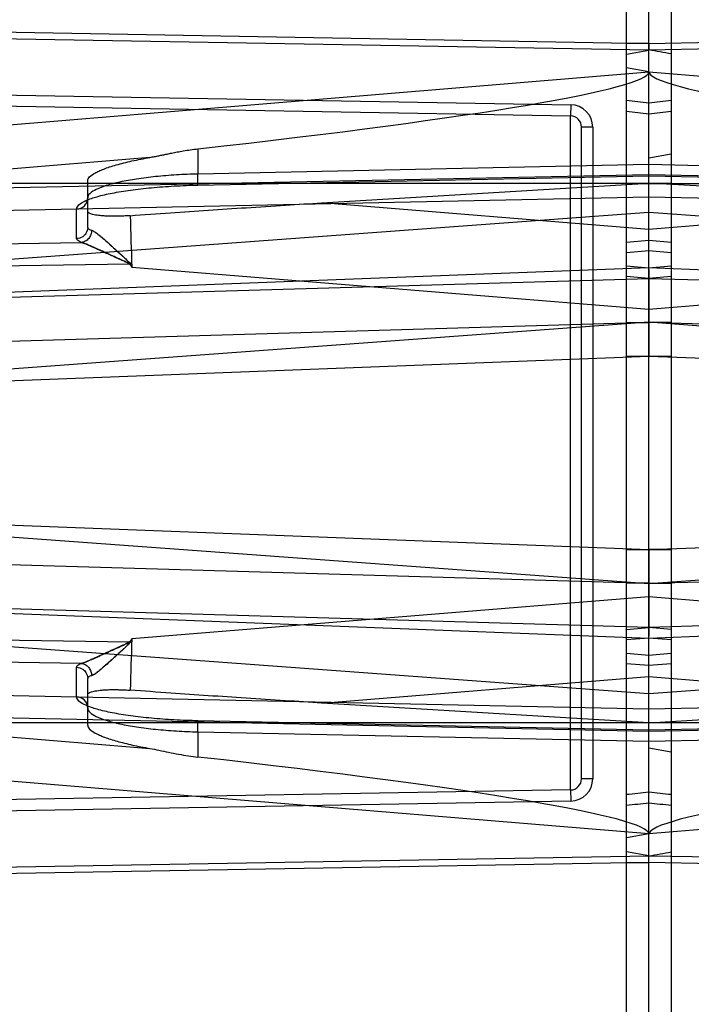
# Model space of a CAD drawing. Header units: millimetres. Extents: x 0 to 297, y 0 to 210.
# Tile 26 of 256: x 141.021 to 141.291, y 90.619 to 91.014. Entities that reach past the tile are written whole.
import ezdxf

# ---------------------------------------------------------------- set-up
doc = ezdxf.new("R2010")
doc.units = ezdxf.units.MM
doc.header["$LTSCALE"] = 16.335
doc.layers.get('0').update_dxf_attribs({"linetype": 'CONTINUOUS'})
for name, color, linetype in [('01_GLOBAL', 7, 'CONTINUOUS'), ('INTFCLR_1', 7, 'CONTINUOUS'), ('INTFCLR_144815', 7, 'CONTINUOUS'), ('INTFCLR_72935', 7, 'CONTINUOUS')]:
    doc.layers.add(name, color=color, linetype=linetype)

msp = doc.modelspace()

# ---------------------------------------------------------------- linework, layer by layer
at = {"color": 7, "linetype": 'Continuous'}
msp.add_circle((142.5788, 92.20834), 3.42, dxfattribs=at)
at = {"color": 9, "linetype": 'Continuous'}
msp.add_arc((142.5788, 92.20834), 3.37617, 182.96745, 267.03255, dxfattribs=at)
at = {"layer": '01_GLOBAL', "color": 7, "linetype": 'Continuous'}
msp.add_circle((142.5788, 92.20834), 3.465, dxfattribs=at)
at = {"layer": 'INTFCLR_1', "color": 6, "linetype": 'Continuous'}
for p, q in [((141.26455, 90.12088), (141.26455, 91.6493)), ((141.27355, 91.00426), (141.27355, 91.65009)), ((141.27355, 90.11109), (141.27355, 91.00156)), ((141.27355, 90.99282), (141.26455, 90.9944)), ((141.40463, 90.94032), (141.27355, 90.94828)), ((141.27355, 90.92112), (141.26455, 90.92034)), ((141.27355, 90.90639), (141.27355, 90.91359)), ((141.27355, 90.91006), (141.27355, 90.90792)), ((141.27355, 90.90792), (141.27355, 90.9039)), ((141.27355, 90.89403), (141.27355, 90.90639)), ((141.27355, 90.9039), (141.27355, 90.89849)), ((141.27355, 90.89849), (141.27355, 90.89234)), ((141.27355, 90.87881), (141.27355, 90.89403)), ((141.27355, 90.78615), (141.27355, 90.80136)), ((141.27355, 90.78784), (141.27355, 90.78169)), ((141.27355, 90.77378), (141.27355, 90.78615)), ((141.27355, 90.78169), (141.27355, 90.77628)), ((141.27355, 90.77628), (141.27355, 90.77226)), ((141.27355, 90.76659), (141.27355, 90.77378)), ((141.27355, 90.77226), (141.27355, 90.77061)), ((141.26455, 90.75984), (141.27355, 90.75906)), ((141.27355, 90.7319), (141.40463, 90.73986)), ((141.27355, 90.68736), (141.26455, 90.68577))]:
    msp.add_line(p, q, dxfattribs=at)
at = {"layer": 'INTFCLR_1', "color": 9, "linetype": 'Continuous'}
for p, q in [((141.27355, 91.00426), (141.61268, 91.01018)), ((141.61273, 91.00749), (141.27355, 91.00156)), ((141.27355, 91.00426), (141.26455, 91.00426)), ((141.26455, 90.99998), (141.27355, 91.00156)), ((141.27355, 90.99282), (141.57541, 90.96786)), ((141.45434, 90.95188), (141.27355, 90.95564)), ((141.57971, 90.94523), (141.27355, 90.9516)), ((141.27355, 90.95121), (141.45434, 90.94745)), ((141.26455, 90.94809), (141.74108, 90.94809)), ((141.27355, 90.94273), (141.57971, 90.93637)), ((141.40463, 90.94032), (141.27355, 90.92965)), ((141.27355, 90.93662), (141.5334, 90.91755)), ((141.26455, 90.92457), (141.27355, 90.92535)), ((141.26455, 90.91504), (141.27355, 90.91427)), ((141.27355, 90.89771), (141.48087, 90.9146)), ((141.27355, 90.91005), (141.26455, 90.91083)), ((141.56575, 90.90301), (141.27355, 90.91427)), ((141.27355, 90.91006), (141.55379, 90.90184)), ((141.26455, 90.89234), (141.27355, 90.89234)), ((141.5334, 90.8734), (141.27355, 90.89247)), ((141.54983, 90.88424), (141.27355, 90.89234)), ((141.27355, 90.87881), (141.26455, 90.87881)), ((141.27355, 90.87881), (141.26455, 90.87881)), ((141.61078, 90.86582), (141.27355, 90.87881)), ((141.27355, 90.80136), (141.61078, 90.81436)), ((141.27355, 90.78771), (141.5334, 90.80678)), ((141.26455, 90.80137), (141.27355, 90.80136)), ((141.26455, 90.80136), (141.27355, 90.80137)), ((141.27355, 90.78784), (141.54983, 90.79594)), ((141.27355, 90.78784), (141.26455, 90.78784)), ((141.48087, 90.76558), (141.27355, 90.78246)), ((141.55379, 90.77834), (141.27355, 90.77012)), ((141.27355, 90.76591), (141.56575, 90.77717)), ((141.26455, 90.76935), (141.27355, 90.77012)), ((141.27355, 90.76591), (141.26455, 90.76513)), ((141.5334, 90.76263), (141.27355, 90.74356)), ((141.27355, 90.75483), (141.26455, 90.75561)), ((141.27355, 90.75053), (141.40463, 90.73986)), ((141.57971, 90.74381), (141.27355, 90.73745)), ((141.27355, 90.72858), (141.57971, 90.73495)), ((141.26455, 90.73209), (141.74108, 90.73209)), ((141.45434, 90.73273), (141.27355, 90.72897)), ((141.27355, 90.72454), (141.45434, 90.7283)), ((141.57541, 90.71232), (141.27355, 90.68736)), ((141.27355, 90.67862), (141.26455, 90.6802)), ((141.27355, 90.67862), (141.61273, 90.67269)), ((141.26455, 90.67592), (141.27355, 90.67592)), ((141.61268, 90.67), (141.27355, 90.67592))]:
    msp.add_line(p, q, dxfattribs=at)
at = {"layer": 'INTFCLR_1', "color": 7, "linetype": 'Continuous'}
msp.add_line((141.27355, 91.00426), (141.27355, 91.00156), dxfattribs=at)
at = {"layer": 'INTFCLR_1', "color": 6, "linetype": 'Continuous'}
for radius in [0.54311, 0.51614]:
    msp.add_arc((141.27355, 90.84009), radius, 270, 90, dxfattribs=at)
at = {"layer": 'INTFCLR_1', "color": 9, "linetype": 'Continuous'}
for centre, radius, start, end in [((141.27355, 90.84009), 0.3794, 22.4933, 90), ((141.04505, 89.00667), 1.9868, 83.39571, 83.65692), ((141.00773, 88.59434), 2.39638, 83.63122, 83.84769), ((141.00773, 93.08584), 2.39638, 276.15231, 276.36878), ((141.04505, 92.67351), 1.9868, 276.34308, 276.60429), ((141.27355, 90.84009), 0.3794, 270, 337.5067)]:
    msp.add_arc(centre, radius, start, end, dxfattribs=at)
at = {"layer": 'INTFCLR_1', "color": 7, "linetype": 'Continuous'}
msp.add_arc((140.87027, 91.00316), 0.40329, 359.8916, 0.0915, dxfattribs=at)
at = {"layer": 'INTFCLR_1', "color": 6, "linetype": 'Continuous'}
for centre, major_axis, start_param, end_param in [((141.61743, 90.96444), (0.34388, -0.02846), -3.137276, -2.060622), ((141.61743, 90.71574), (0.34388, 0.02846), 2.060622, 3.137276)]:
    msp.add_ellipse(centre, major_axis=major_axis, ratio=0.052166, start_param=start_param, end_param=end_param, dxfattribs=at)
for points, knots in [([(141.27355, 91.18519), (141.27694, 91.18533), (141.28372, 91.18552), (141.29389, 91.18551), (141.30406, 91.18519), (141.31421, 91.18457), (141.32434, 91.18366), (141.33444, 91.18245), (141.3445, 91.18094), (141.35451, 91.17913), (141.36446, 91.17703), (141.37434, 91.17464), (141.38416, 91.17195), (141.39388, 91.16898), (141.40352, 91.16573), (141.41306, 91.16219), (141.42249, 91.15837), (141.4318, 91.15427), (141.44099, 91.1499), (141.45004, 91.14527), (141.45896, 91.14036), (141.46772, 91.1352), (141.47633, 91.12978), (141.48478, 91.12411), (141.49306, 91.11819), (141.50116, 91.11204), (141.50907, 91.10564), (141.51679, 91.09902), (141.52432, 91.09217), (141.53164, 91.0851), (141.53875, 91.07781), (141.54564, 91.07033), (141.5523, 91.06264), (141.55874, 91.05476), (141.56495, 91.04669), (141.57091, 91.03844), (141.57663, 91.03002), (141.58209, 91.02144), (141.58731, 91.0127), (141.59226, 91.00381), (141.59695, 90.99477), (141.60137, 90.98561), (141.60552, 90.97631), (141.60939, 90.9669), (141.61298, 90.95738), (141.61519, 90.95096), (141.61625, 90.94774)], [0, 0, 0, 0, 0.022721, 0.045441, 0.068161, 0.090882, 0.113602, 0.136322, 0.159043, 0.181763, 0.204484, 0.227205, 0.249927, 0.272648, 0.295371, 0.318093, 0.340816, 0.36354, 0.386264, 0.408989, 0.431714, 0.454441, 0.477167, 0.499895, 0.522623, 0.545352, 0.56808, 0.59081, 0.613539, 0.636269, 0.658999, 0.68173, 0.704461, 0.727193, 0.749925, 0.772657, 0.79539, 0.818123, 0.840856, 0.86359, 0.886324, 0.909059, 0.931794, 0.954529, 0.977264, 1, 1, 1, 1]), ([(141.27355, 91.17542), (141.28024, 91.17569), (141.29363, 91.17584), (141.31369, 91.17486), (141.3337, 91.17268), (141.35363, 91.16928), (141.37338, 91.16467), (141.39252, 91.15896), (141.41124, 91.15215), (141.42953, 91.14426), (141.44761, 91.13512), (141.4651, 91.1249), (141.48193, 91.11366), (141.49805, 91.10143), (141.5134, 91.08826), (141.52792, 91.07419), (141.54156, 91.05927), (141.55428, 91.04357), (141.56602, 91.02715), (141.57674, 91.01005), (141.58642, 90.99235), (141.59502, 90.9741), (141.6025, 90.95539), (141.60884, 90.93627), (141.61403, 90.9168), (141.61804, 90.89706), (141.62086, 90.87711), (141.62248, 90.85703), (141.62289, 90.83691), (141.6221, 90.81683), (141.62011, 90.79684), (141.61693, 90.77701), (141.61257, 90.7574), (141.60705, 90.73809), (141.60038, 90.71915), (141.5926, 90.70065), (141.58374, 90.68266), (141.57382, 90.66524), (141.56289, 90.64846), (141.55099, 90.63237), (141.53816, 90.61703), (141.52444, 90.60247), (141.50989, 90.58877), (141.49454, 90.57596), (141.47847, 90.56409), (141.46173, 90.5532), (141.44438, 90.54334), (141.4265, 90.53453), (141.40853, 90.52697), (141.39102, 90.52076), (141.37477, 90.51596), (141.36005, 90.51237), (141.34695, 90.50975), (141.3345, 90.50774), (141.32163, 90.50615), (141.30732, 90.50496), (141.29111, 90.50435), (141.27966, 90.50451), (141.27355, 90.50476)], [0, 0, 0, 0, 0.018566, 0.037132, 0.055691, 0.074356, 0.093202, 0.111924, 0.12973, 0.148427, 0.167158, 0.185896, 0.204584, 0.223281, 0.241996, 0.260657, 0.279346, 0.298035, 0.316682, 0.335317, 0.35398, 0.372624, 0.391243, 0.409858, 0.428475, 0.447098, 0.465725, 0.484342, 0.50294, 0.521509, 0.540073, 0.558633, 0.577195, 0.595759, 0.614321, 0.632871, 0.651401, 0.669918, 0.688446, 0.706933, 0.725409, 0.743895, 0.762392, 0.780831, 0.799318, 0.817787, 0.836209, 0.854658, 0.873037, 0.890275, 0.906152, 0.920038, 0.932284, 0.943224, 0.955013, 0.968247, 0.983039, 1, 1, 1, 1]), ([(141.61625, 90.73244), (141.61519, 90.72922), (141.61298, 90.7228), (141.60939, 90.71328), (141.60552, 90.70387), (141.60137, 90.69457), (141.59695, 90.6854), (141.59226, 90.67637), (141.58731, 90.66748), (141.58209, 90.65874), (141.57663, 90.65015), (141.57091, 90.64174), (141.56495, 90.63349), (141.55874, 90.62542), (141.5523, 90.61754), (141.54564, 90.60985), (141.53875, 90.60236), (141.53164, 90.59508), (141.52432, 90.58801), (141.51679, 90.58116), (141.50907, 90.57454), (141.50116, 90.56814), (141.49306, 90.56198), (141.48478, 90.55607), (141.47633, 90.5504), (141.46772, 90.54498), (141.45896, 90.53982), (141.45004, 90.53491), (141.44099, 90.53028), (141.4318, 90.52591), (141.42249, 90.52181), (141.41306, 90.51799), (141.40352, 90.51445), (141.39388, 90.5112), (141.38416, 90.50823), (141.37434, 90.50554), (141.36446, 90.50315), (141.35451, 90.50105), (141.3445, 90.49924), (141.33444, 90.49773), (141.32434, 90.49652), (141.31421, 90.4956), (141.30406, 90.49499), (141.29389, 90.49467), (141.28372, 90.49466), (141.27694, 90.49484), (141.27355, 90.49499)], [0, 0, 0, 0, 0.022736, 0.045471, 0.068206, 0.090941, 0.113676, 0.13641, 0.159144, 0.181877, 0.20461, 0.227343, 0.250076, 0.272807, 0.295539, 0.31827, 0.341001, 0.363731, 0.386461, 0.409191, 0.43192, 0.454648, 0.477377, 0.500105, 0.522833, 0.545559, 0.568286, 0.591011, 0.613736, 0.63646, 0.659184, 0.681907, 0.704629, 0.727352, 0.750073, 0.772795, 0.795516, 0.818237, 0.840957, 0.863678, 0.886398, 0.909118, 0.931839, 0.954559, 0.977279, 1, 1, 1, 1])]:
    msp.add_open_spline(points, degree=3, knots=knots, dxfattribs=at)
at = {"layer": 'INTFCLR_144815', "color": 6, "linetype": 'Continuous'}
for radius in [0.5743, 0.54729]:
    msp.add_circle((141.27355, 90.84009), radius, dxfattribs=at)
for radius, start, end in [(0.79171, 313.99379, 154.5151), (0.76471, 312.95436, 154.51444), (0.73942, 108.71364, 257.75596), (0.59493, 45, 315), (0.59387, 45, 315), (0.59301, 45, 315), (0.57507, 47.86578, 312.13422), (0.549, 190.6326, 247.7397)]:
    msp.add_arc((141.27355, 90.84009), radius, start, end, dxfattribs=at)
at = {"layer": 'INTFCLR_144815', "color": 9, "linetype": 'Continuous'}
for radius, start, end in [(0.61976, 52.24363, 307.75637), (0.58379, 52.54113, 307.45887)]:
    msp.add_arc((141.27355, 90.84009), radius, start, end, dxfattribs=at)
at = {"layer": 'INTFCLR_72935', "color": 6, "linetype": 'Continuous'}
for p, q in [((141.27355, 90.11109), (141.27355, 91.65009)), ((141.28255, 91.6493), (141.28255, 90.12088)), ((141.27355, 90.95835), (141.28255, 90.95994)), ((141.14244, 90.94032), (141.27355, 90.94828)), ((141.28255, 90.92034), (141.27355, 90.92112)), ((141.27355, 90.91359), (141.27355, 90.90639)), ((141.27355, 90.90792), (141.27355, 90.90957)), ((141.27355, 90.9039), (141.27355, 90.90792)), ((141.27355, 90.90639), (141.27355, 90.89403)), ((141.27355, 90.89849), (141.27355, 90.9039)), ((141.27355, 90.89234), (141.27355, 90.89849)), ((141.27355, 90.89403), (141.27355, 90.87881)), ((141.27355, 90.80136), (141.27355, 90.78615)), ((141.27355, 90.78169), (141.27355, 90.78784)), ((141.27355, 90.78615), (141.27355, 90.77378)), ((141.27355, 90.77628), (141.27355, 90.78169)), ((141.27355, 90.77226), (141.27355, 90.77628)), ((141.27355, 90.77378), (141.27355, 90.76659)), ((141.27355, 90.77012), (141.27355, 90.77226)), ((141.27355, 90.75906), (141.28255, 90.75984)), ((141.27355, 90.7319), (141.14244, 90.73986)), ((141.27355, 90.72183), (141.28255, 90.72024))]:
    msp.add_line(p, q, dxfattribs=at)
at = {"layer": 'INTFCLR_72935', "color": 9, "linetype": 'Continuous'}
for p, q in [((140.93442, 91.01018), (141.27355, 91.00426)), ((141.27355, 91.00156), (140.93437, 91.00749)), ((140.97169, 90.96786), (141.27355, 90.99282)), ((140.85124, 90.98199), (141.24213, 90.97517)), ((140.92302, 90.98524), (141.24221, 90.97967)), ((141.24221, 90.97967), (141.24213, 90.97517)), ((141.24213, 90.70501), (141.24213, 90.97517)), ((141.24655, 90.70951), (141.24655, 90.97067)), ((141.25105, 90.97067), (141.24655, 90.97067)), ((141.25105, 90.97067), (141.25105, 90.70951)), ((141.09277, 90.962), (141.09277, 90.95188)), ((141.07351, 90.95854), (140.97263, 90.9502)), ((141.27355, 90.95564), (141.09277, 90.95188)), ((141.27355, 90.9516), (140.96739, 90.94523)), ((141.09278, 90.94738), (141.09277, 90.95188)), ((141.09277, 90.94745), (141.27355, 90.95121)), ((141.28255, 90.94809), (140.80602, 90.94809)), ((141.04855, 90.93044), (141.04855, 90.94922)), ((141.09277, 90.94745), (141.09278, 90.94738)), ((140.96739, 90.93637), (141.27355, 90.94273)), ((141.27355, 90.92964), (141.14244, 90.94032)), ((141.01371, 90.91755), (141.27355, 90.93662)), ((141.04413, 90.92601), (141.04413, 90.93786)), ((140.96739, 90.9233), (141.04604, 90.92446)), ((141.27355, 90.92535), (141.28255, 90.92457)), ((140.96739, 90.91444), (141.06529, 90.91588)), ((141.06529, 90.91588), (141.06624, 90.91459)), ((141.06624, 90.91459), (141.27355, 90.89771)), ((141.27355, 90.91427), (141.28255, 90.91504)), ((141.27355, 90.91427), (140.98136, 90.90301)), ((141.28255, 90.91083), (141.27355, 90.91005)), ((140.99331, 90.90184), (141.27355, 90.91006)), ((141.27355, 90.89234), (140.99727, 90.88424)), ((141.27355, 90.89247), (141.01371, 90.8734)), ((141.28255, 90.89234), (141.27355, 90.89234)), ((141.27355, 90.87881), (140.93633, 90.86582)), ((141.28255, 90.87881), (141.27355, 90.87881)), ((141.28255, 90.87881), (141.27355, 90.87881)), ((140.93633, 90.81436), (141.27355, 90.80136)), ((141.01371, 90.80678), (141.27355, 90.78771)), ((141.27355, 90.80137), (141.28255, 90.80136)), ((141.28255, 90.80136), (141.27355, 90.80136)), ((140.99727, 90.79594), (141.27355, 90.78784)), ((141.27355, 90.78784), (141.28255, 90.78784)), ((141.27355, 90.78247), (141.06624, 90.76559)), ((140.98136, 90.77717), (141.27355, 90.76591)), ((141.27355, 90.77012), (140.99331, 90.77834)), ((141.28255, 90.76935), (141.27355, 90.77012)), ((141.06529, 90.7643), (140.96739, 90.76574)), ((141.06624, 90.76559), (141.06529, 90.7643)), ((141.28255, 90.76513), (141.27355, 90.76591)), ((141.27355, 90.74356), (141.01371, 90.76263)), ((141.04604, 90.75572), (140.96739, 90.75687)), ((141.04413, 90.74232), (141.04413, 90.75417)), ((141.28255, 90.75561), (141.27355, 90.75483)), ((141.04855, 90.73096), (141.04855, 90.74974)), ((141.14244, 90.73986), (141.27355, 90.75054)), ((141.27355, 90.73745), (140.96739, 90.74381)), ((140.96739, 90.73495), (141.27355, 90.72858)), ((141.09278, 90.7328), (141.09277, 90.73273)), ((141.09277, 90.7283), (141.09278, 90.7328)), ((140.80602, 90.73209), (141.28255, 90.73209)), ((140.97263, 90.72998), (141.07351, 90.72164)), ((141.27355, 90.72897), (141.09277, 90.73273)), ((141.09277, 90.7283), (141.09277, 90.71818)), ((141.09277, 90.7283), (141.27355, 90.72454)), ((141.27355, 90.68736), (140.97169, 90.71232)), ((141.25105, 90.70951), (141.24655, 90.70951)), ((141.24213, 90.70501), (140.85124, 90.69819)), ((141.24213, 90.70501), (141.24221, 90.70051)), ((141.24221, 90.70051), (140.92302, 90.69494)), ((140.93437, 90.67269), (141.27355, 90.67862)), ((141.27355, 90.67592), (140.93442, 90.67))]:
    msp.add_line(p, q, dxfattribs=at)
at = {"layer": 'INTFCLR_72935', "color": 7, "linetype": 'Continuous'}
for p, q in [((141.06529, 90.91588), (141.06548, 90.91602)), ((141.06598, 90.91537), (141.06591, 90.91549)), ((141.06591, 90.76469), (141.06598, 90.76481)), ((141.06548, 90.76416), (141.06529, 90.7643))]:
    msp.add_line(p, q, dxfattribs=at)
at = {"layer": 'INTFCLR_72935', "color": 6, "linetype": 'Continuous'}
for centre, radius, start, end in [((141.27355, 90.84009), 0.54311, 90, 270), ((141.27355, 90.84009), 0.51614, 90, 270), ((140.9756, 89.3113), 1.71638, 79.69786, 80.00307), ((140.9756, 92.36886), 1.71636, 279.99692, 280.30214)]:
    msp.add_arc(centre, radius, start, end, dxfattribs=at)
at = {"layer": 'INTFCLR_72935', "color": 9, "linetype": 'Continuous'}
for centre, radius, start, end in [((141.27355, 90.84009), 0.3794, 90, 157.5067), ((141.24205, 90.97067), 0.009, 0, 89), ((141.50206, 89.00667), 1.9868, 96.34308, 96.60429), ((141.24205, 90.97067), 0.0045, 0, 89), ((141.53938, 88.59434), 2.39638, 96.15231, 96.36878), ((147.02373, 91.10725), 5.9606, 181.65415, 181.852236), ((147.02373, 90.57293), 5.9606, 178.147764, 178.34585), ((141.24205, 90.70951), 0.0045, 271, 360), ((141.24205, 90.70951), 0.009, 271, 360), ((141.53938, 93.08584), 2.39638, 263.63122, 263.84769), ((141.50206, 92.67351), 1.9868, 263.39571, 263.65692), ((141.27355, 90.84009), 0.3794, 202.4933, 270)]:
    msp.add_arc(centre, radius, start, end, dxfattribs=at)
at = {"layer": 'INTFCLR_72935', "color": 6, "linetype": 'Continuous'}
for centre, major_axis, start_param, end_param in [((140.92967, 90.96444), (0.34388, 0.02846), -1.080971, -0.004317), ((140.92967, 90.71574), (0.34388, -0.02846), 0.004317, 1.080971)]:
    msp.add_ellipse(centre, major_axis=major_axis, ratio=0.052166, start_param=start_param, end_param=end_param, dxfattribs=at)
for points, knots in [([(140.93086, 90.94774), (140.93191, 90.95096), (140.93412, 90.95738), (140.93772, 90.9669), (140.94159, 90.97631), (140.94574, 90.98561), (140.95016, 90.99477), (140.95485, 91.00381), (140.9598, 91.0127), (140.96501, 91.02144), (140.97048, 91.03002), (140.97619, 91.03844), (140.98216, 91.04669), (140.98836, 91.05476), (140.9948, 91.06264), (141.00147, 91.07033), (141.00836, 91.07781), (141.01546, 91.0851), (141.02278, 91.09217), (141.03031, 91.09902), (141.03803, 91.10564), (141.04595, 91.11204), (141.05405, 91.11819), (141.06232, 91.12411), (141.07077, 91.12978), (141.07938, 91.1352), (141.08815, 91.14036), (141.09706, 91.14527), (141.10612, 91.1499), (141.11531, 91.15427), (141.12462, 91.15837), (141.13405, 91.16219), (141.14358, 91.16573), (141.15322, 91.16898), (141.16295, 91.17195), (141.17276, 91.17464), (141.18265, 91.17703), (141.1926, 91.17913), (141.20261, 91.18094), (141.21267, 91.18245), (141.22277, 91.18366), (141.2329, 91.18457), (141.24305, 91.18519), (141.25322, 91.18551), (141.26339, 91.18552), (141.27016, 91.18533), (141.27355, 91.18519)], [0, 0, 0, 0, 0.022736, 0.045471, 0.068206, 0.090941, 0.113676, 0.13641, 0.159144, 0.181877, 0.20461, 0.227343, 0.250076, 0.272807, 0.295539, 0.31827, 0.341001, 0.363731, 0.386461, 0.409191, 0.43192, 0.454648, 0.477377, 0.500105, 0.522833, 0.545559, 0.568286, 0.591011, 0.613736, 0.63646, 0.659184, 0.681907, 0.704629, 0.727352, 0.750073, 0.772795, 0.795516, 0.818237, 0.840957, 0.863678, 0.886398, 0.909118, 0.931839, 0.954559, 0.977279, 1, 1, 1, 1]), ([(141.27355, 90.50476), (141.26687, 90.50449), (141.25347, 90.50434), (141.23341, 90.50532), (141.21341, 90.5075), (141.19347, 90.5109), (141.17372, 90.51551), (141.15458, 90.52122), (141.13586, 90.52802), (141.11757, 90.53592), (141.0995, 90.54506), (141.082, 90.55528), (141.06517, 90.56652), (141.04905, 90.57875), (141.03371, 90.59192), (141.01918, 90.60599), (141.00554, 90.62091), (140.99282, 90.63661), (140.98109, 90.65303), (140.97036, 90.67012), (140.96068, 90.68783), (140.95208, 90.70607), (140.9446, 90.72479), (140.93826, 90.74391), (140.93308, 90.76338), (140.92907, 90.78312), (140.92625, 90.80307), (140.92463, 90.82315), (140.92422, 90.84327), (140.92501, 90.86335), (140.927, 90.88334), (140.93018, 90.90317), (140.93454, 90.92278), (140.94006, 90.94209), (140.94672, 90.96103), (140.9545, 90.97953), (140.96337, 90.99752), (140.97328, 91.01493), (140.98421, 91.03172), (140.99611, 91.04781), (141.00894, 91.06315), (141.02266, 91.07771), (141.03722, 91.09141), (141.05256, 91.10422), (141.06863, 91.11609), (141.08538, 91.12698), (141.10273, 91.13684), (141.1206, 91.14565), (141.13858, 91.15321), (141.15608, 91.15942), (141.17233, 91.16422), (141.18705, 91.16781), (141.20016, 91.17043), (141.21261, 91.17244), (141.22547, 91.17403), (141.23978, 91.17522), (141.25599, 91.17583), (141.26744, 91.17567), (141.27355, 91.17542)], [0, 0, 0, 0, 0.018566, 0.037132, 0.055691, 0.074356, 0.093202, 0.111924, 0.12973, 0.148427, 0.167158, 0.185896, 0.204584, 0.223281, 0.241996, 0.260657, 0.279346, 0.298035, 0.316682, 0.335317, 0.35398, 0.372624, 0.391243, 0.409858, 0.428475, 0.447098, 0.465725, 0.484342, 0.50294, 0.521509, 0.540073, 0.558632, 0.577195, 0.595759, 0.614321, 0.632871, 0.651401, 0.669918, 0.688446, 0.706933, 0.725408, 0.743894, 0.762392, 0.780831, 0.799317, 0.817787, 0.836209, 0.854657, 0.873037, 0.890275, 0.906152, 0.920038, 0.932284, 0.943224, 0.955013, 0.968247, 0.983039, 1, 1, 1, 1]), ([(141.07351, 90.95854), (141.07413, 90.95865), (141.07533, 90.95888), (141.07704, 90.95922), (141.07871, 90.95956), (141.08044, 90.95992), (141.08237, 90.96031), (141.08454, 90.96074), (141.08699, 90.96118), (141.08976, 90.96163), (141.09172, 90.96188), (141.09277, 90.962)], [0, 0, 0, 0, 0.096512, 0.18629, 0.268283, 0.357122, 0.457584, 0.570044, 0.696655, 0.838695, 1, 1, 1, 1]), ([(141.04855, 90.94922), (141.04855, 90.94977), (141.04943, 90.95109), (141.05114, 90.95214), (141.05309, 90.95312), (141.05507, 90.95393), (141.05742, 90.95476), (141.06012, 90.95558), (141.06312, 90.95637), (141.06639, 90.95715), (141.06988, 90.95788), (141.07228, 90.95832), (141.07351, 90.95854)], [0, 0, 0, 0, 0.060214, 0.156814, 0.221476, 0.299643, 0.39108, 0.494355, 0.609202, 0.731712, 0.862941, 1, 1, 1, 1]), ([(141.06561, 90.93519), (141.07099, 90.93558), (141.08143, 90.93632), (141.09693, 90.93739), (141.1123, 90.93842), (141.12747, 90.9394), (141.13759, 90.94003), (141.14244, 90.94032)], [0, 0, 0, 0, 0.210204, 0.407843, 0.605001, 0.810516, 1, 1, 1, 1]), ([(141.06561, 90.93519), (141.06493, 90.93514), (141.06359, 90.93506), (141.0616, 90.93498), (141.05965, 90.93494), (141.05779, 90.93495), (141.05602, 90.93501), (141.0544, 90.93511), (141.05253, 90.9353), (141.05074, 90.93562), (141.04855, 90.93621), (141.04855, 90.93699)], [0, 0, 0, 0, 0.115995, 0.230391, 0.342065, 0.449368, 0.55055, 0.644335, 0.729001, 0.866238, 1, 1, 1, 1]), ([(141.04855, 90.74318), (141.04855, 90.74368), (141.04989, 90.74437), (141.05176, 90.74477), (141.05394, 90.74504), (141.05598, 90.74517), (141.05775, 90.74523), (141.05963, 90.74524), (141.06159, 90.7452), (141.06359, 90.74512), (141.06493, 90.74504), (141.06561, 90.74499)], [0, 0, 0, 0, 0.08465, 0.197332, 0.355178, 0.448696, 0.549898, 0.657532, 0.76964, 0.884269, 1, 1, 1, 1]), ([(141.14244, 90.73986), (141.13754, 90.74016), (141.12741, 90.74079), (141.11222, 90.74177), (141.09695, 90.74279), (141.08147, 90.74386), (141.07104, 90.7446), (141.06561, 90.74499)], [0, 0, 0, 0, 0.191265, 0.395717, 0.592744, 0.787695, 1, 1, 1, 1]), ([(141.27355, 90.49499), (141.27016, 90.49484), (141.26339, 90.49466), (141.25322, 90.49467), (141.24305, 90.49499), (141.2329, 90.4956), (141.22277, 90.49652), (141.21267, 90.49773), (141.20261, 90.49924), (141.1926, 90.50105), (141.18265, 90.50315), (141.17276, 90.50554), (141.16295, 90.50823), (141.15322, 90.5112), (141.14358, 90.51445), (141.13405, 90.51799), (141.12462, 90.52181), (141.11531, 90.52591), (141.10612, 90.53028), (141.09706, 90.53491), (141.08815, 90.53982), (141.07938, 90.54498), (141.07077, 90.5504), (141.06232, 90.55607), (141.05405, 90.56198), (141.04595, 90.56814), (141.03803, 90.57454), (141.03031, 90.58116), (141.02278, 90.58801), (141.01546, 90.59508), (141.00836, 90.60236), (141.00147, 90.60985), (140.9948, 90.61754), (140.98836, 90.62542), (140.98216, 90.63349), (140.97619, 90.64174), (140.97048, 90.65015), (140.96501, 90.65874), (140.9598, 90.66748), (140.95485, 90.67637), (140.95016, 90.6854), (140.94574, 90.69457), (140.94159, 90.70387), (140.93772, 90.71328), (140.93412, 90.7228), (140.93191, 90.72922), (140.93086, 90.73244)], [0, 0, 0, 0, 0.022721, 0.045441, 0.068161, 0.090882, 0.113602, 0.136322, 0.159043, 0.181763, 0.204484, 0.227205, 0.249927, 0.272648, 0.295371, 0.318093, 0.340816, 0.36354, 0.386264, 0.408989, 0.431714, 0.454441, 0.477167, 0.499895, 0.522623, 0.545352, 0.56808, 0.59081, 0.613539, 0.636269, 0.658999, 0.68173, 0.704461, 0.727193, 0.749925, 0.772657, 0.79539, 0.818123, 0.840856, 0.86359, 0.886324, 0.909059, 0.931794, 0.954529, 0.977264, 1, 1, 1, 1]), ([(141.04855, 90.73096), (141.04855, 90.73039), (141.0495, 90.72901), (141.05131, 90.72794), (141.05337, 90.72693), (141.0554, 90.72612), (141.05776, 90.72531), (141.06042, 90.72452), (141.06335, 90.72375), (141.06655, 90.723), (141.06996, 90.72229), (141.07231, 90.72185), (141.07351, 90.72164)], [0, 0, 0, 0, 0.062445, 0.164548, 0.23313, 0.313263, 0.404517, 0.506244, 0.617653, 0.737762, 0.865729, 1, 1, 1, 1]), ([(141.07351, 90.72164), (141.07472, 90.72143), (141.07722, 90.72093), (141.08104, 90.72013), (141.08498, 90.71935), (141.0889, 90.71867), (141.09149, 90.71832), (141.09277, 90.71818)], [0, 0, 0, 0, 0.187563, 0.390701, 0.599092, 0.803135, 1, 1, 1, 1])]:
    msp.add_open_spline(points, degree=3, knots=knots, dxfattribs=at)
at = {"layer": 'INTFCLR_72935', "color": 9, "linetype": 'Continuous'}
for points, knots in [([(141.09277, 90.95188), (141.08988, 90.95182), (141.08421, 90.95158), (141.07599, 90.95092), (141.06843, 90.94999), (141.06181, 90.94881), (141.05636, 90.94746), (141.05227, 90.94593), (141.04956, 90.94445), (141.04855, 90.94293), (141.04855, 90.94229)], [0, 0, 0, 0, 0.186723, 0.366227, 0.532074, 0.678424, 0.800355, 0.894313, 0.959117, 1, 1, 1, 1]), ([(141.04413, 90.93786), (141.04413, 90.93851), (141.0453, 90.94006), (141.04824, 90.9415), (141.05274, 90.94304), (141.05872, 90.94438), (141.06601, 90.94556), (141.07432, 90.94649), (141.08335, 90.94715), (141.08959, 90.94739), (141.09277, 90.94745)], [0, 0, 0, 0, 0.038208, 0.101716, 0.195279, 0.317422, 0.464423, 0.631247, 0.81195, 1, 1, 1, 1]), ([(141.04413, 90.93786), (141.04526, 90.93788), (141.04706, 90.93864), (141.04833, 90.94059), (141.04855, 90.94175), (141.04855, 90.94229)], [0, 0, 0, 0, 0.497844, 0.759138, 1, 1, 1, 1]), ([(141.04855, 90.93044), (141.04855, 90.9296), (141.04811, 90.92813), (141.04645, 90.92648), (141.04498, 90.92602), (141.04413, 90.92601)], [0, 0, 0, 0, 0.365775, 0.629543, 1, 1, 1, 1]), ([(141.04855, 90.93044), (141.04855, 90.93034), (141.04883, 90.92971), (141.04956, 90.92953), (141.05008, 90.92936)], [0, 0, 0, 0, 0.156234, 1, 1, 1, 1]), ([(141.05008, 90.92936), (141.0501, 90.9288), (141.04993, 90.9276), (141.04906, 90.926), (141.04769, 90.92485), (141.04657, 90.92451), (141.04604, 90.92446)], [0, 0, 0, 0, 0.244449, 0.510528, 0.770001, 1, 1, 1, 1]), ([(141.04604, 90.92446), (141.04576, 90.92456), (141.04503, 90.92487), (141.04413, 90.92547), (141.04413, 90.92601)], [0, 0, 0, 0, 0.363348, 1, 1, 1, 1]), ([(141.04413, 90.75417), (141.04413, 90.75432), (141.04445, 90.75515), (141.04538, 90.75547), (141.04604, 90.75572)], [0, 0, 0, 0, 0.166906, 1, 1, 1, 1]), ([(141.04413, 90.75417), (141.04498, 90.75416), (141.04645, 90.7537), (141.04811, 90.75205), (141.04855, 90.75058), (141.04855, 90.74974)], [0, 0, 0, 0, 0.370457, 0.634225, 1, 1, 1, 1]), ([(141.04604, 90.75572), (141.04657, 90.75567), (141.04769, 90.75533), (141.04906, 90.75418), (141.04993, 90.75258), (141.0501, 90.75138), (141.05008, 90.75081)], [0, 0, 0, 0, 0.229999, 0.489472, 0.755551, 1, 1, 1, 1]), ([(141.05008, 90.75081), (141.04986, 90.75074), (141.0493, 90.75055), (141.04855, 90.75014), (141.04855, 90.74974)], [0, 0, 0, 0, 0.372136, 1, 1, 1, 1]), ([(141.09277, 90.73273), (141.08959, 90.73279), (141.08335, 90.73303), (141.07432, 90.73369), (141.06601, 90.73462), (141.05872, 90.7358), (141.05274, 90.73714), (141.04824, 90.73868), (141.0453, 90.74012), (141.04413, 90.74167), (141.04413, 90.74232)], [0, 0, 0, 0, 0.18805, 0.368753, 0.535576, 0.682578, 0.804721, 0.898284, 0.961792, 1, 1, 1, 1]), ([(141.04855, 90.73789), (141.04855, 90.73843), (141.04833, 90.73959), (141.04706, 90.74154), (141.04526, 90.7423), (141.04413, 90.74232)], [0, 0, 0, 0, 0.240862, 0.502156, 1, 1, 1, 1]), ([(141.04855, 90.73789), (141.04855, 90.73725), (141.04956, 90.73573), (141.05227, 90.73425), (141.05636, 90.73272), (141.06181, 90.73137), (141.06843, 90.73019), (141.07599, 90.72926), (141.08421, 90.7286), (141.08988, 90.72836), (141.09277, 90.7283)], [0, 0, 0, 0, 0.040883, 0.105687, 0.199645, 0.321576, 0.467926, 0.633773, 0.813277, 1, 1, 1, 1])]:
    msp.add_open_spline(points, degree=3, knots=knots, dxfattribs=at)
at = {"layer": 'INTFCLR_72935', "color": 7, "linetype": 'Continuous'}
for points, knots in [([(141.05008, 90.92936), (141.05054, 90.92922), (141.05154, 90.92863), (141.05308, 90.92747), (141.05488, 90.92596), (141.05685, 90.92423), (141.05894, 90.92234), (141.06111, 90.92036), (141.06294, 90.91864), (141.06426, 90.91741), (141.06515, 90.91646), (141.06582, 90.91589), (141.06598, 90.91537)], [0, 0, 0, 0, 0.067736, 0.161264, 0.273006, 0.398366, 0.531299, 0.669979, 0.813268, 0.885969, 0.922879, 1, 1, 1, 1]), ([(141.05008, 90.92936), (141.05055, 90.92923), (141.05163, 90.92856), (141.05302, 90.92751), (141.05441, 90.92636), (141.05557, 90.92536), (141.05669, 90.92437), (141.05799, 90.9232), (141.05941, 90.92191), (141.06088, 90.92056), (141.06211, 90.91942), (141.06326, 90.91835), (141.06439, 90.91726), (141.0652, 90.91648), (141.06548, 90.91602)], [0, 0, 0, 0, 0.07104, 0.183365, 0.257409, 0.3349, 0.408862, 0.475889, 0.592394, 0.689249, 0.769853, 0.837486, 0.920254, 1, 1, 1, 1]), ([(141.04604, 90.92446), (141.04662, 90.92431), (141.04798, 90.92382), (141.04974, 90.92305), (141.05142, 90.9223), (141.05307, 90.92155), (141.05494, 90.92069), (141.05705, 90.91973), (141.05907, 90.91883), (141.06094, 90.91797), (141.06259, 90.91724), (141.06401, 90.91657), (141.06493, 90.91617), (141.06529, 90.91588)], [0, 0, 0, 0, 0.085284, 0.204887, 0.272816, 0.348006, 0.462239, 0.565484, 0.677882, 0.776508, 0.858598, 0.93475, 1, 1, 1, 1]), ([(141.06591, 90.91549), (141.06578, 90.91566), (141.06532, 90.91589), (141.06469, 90.91626), (141.06375, 90.91671), (141.06213, 90.91745), (141.05983, 90.91848), (141.05712, 90.9197), (141.05492, 90.9207), (141.05321, 90.92148), (141.05162, 90.92221), (141.04978, 90.92304), (141.04782, 90.92388), (141.04659, 90.92432), (141.04604, 90.92446)], [0, 0, 0, 0, 0.029704, 0.06754, 0.102403, 0.172521, 0.31228, 0.448649, 0.580617, 0.644743, 0.706835, 0.821924, 0.922041, 1, 1, 1, 1]), ([(141.04604, 90.75572), (141.04659, 90.75587), (141.04782, 90.7563), (141.04979, 90.75714), (141.05164, 90.75797), (141.05323, 90.75871), (141.05494, 90.75948), (141.05713, 90.76048), (141.05937, 90.76149), (141.0612, 90.76231), (141.06259, 90.76294), (141.06375, 90.76347), (141.06469, 90.76392), (141.06532, 90.76428), (141.06579, 90.76451), (141.06591, 90.76469)], [0, 0, 0, 0, 0.078273, 0.178571, 0.294362, 0.356476, 0.420148, 0.551539, 0.687737, 0.757415, 0.827469, 0.897549, 0.932391, 0.970309, 1, 1, 1, 1]), ([(141.06598, 90.76481), (141.06582, 90.76429), (141.06476, 90.76335), (141.06352, 90.76206), (141.06219, 90.76084), (141.06073, 90.75948), (141.05894, 90.75784), (141.05686, 90.75596), (141.05489, 90.75423), (141.05309, 90.75272), (141.05154, 90.75155), (141.05054, 90.75096), (141.05008, 90.75081)], [0, 0, 0, 0, 0.077141, 0.186686, 0.258677, 0.329957, 0.468477, 0.600835, 0.725809, 0.838278, 0.932038, 1, 1, 1, 1]), ([(141.06529, 90.7643), (141.06486, 90.76393), (141.06352, 90.76341), (141.06154, 90.76245), (141.05959, 90.76159), (141.05795, 90.76085), (141.05661, 90.76024), (141.05526, 90.75963), (141.05387, 90.759), (141.05236, 90.7583), (141.0508, 90.7576), (141.04869, 90.75667), (141.04714, 90.75601), (141.04604, 90.75572)], [0, 0, 0, 0, 0.08144, 0.198582, 0.314836, 0.384664, 0.454948, 0.524608, 0.59433, 0.672368, 0.761943, 0.838391, 1, 1, 1, 1]), ([(141.06548, 90.76416), (141.0652, 90.76369), (141.06438, 90.76291), (141.06325, 90.76182), (141.06209, 90.76074), (141.06088, 90.75962), (141.05943, 90.75829), (141.0577, 90.75672), (141.05605, 90.75524), (141.05457, 90.75396), (141.05342, 90.75299), (141.05198, 90.75189), (141.05091, 90.75103), (141.05008, 90.75081)], [0, 0, 0, 0, 0.079865, 0.163542, 0.231455, 0.311675, 0.406952, 0.51973, 0.654446, 0.731632, 0.807405, 0.8742, 1, 1, 1, 1])]:
    msp.add_open_spline(points, degree=3, knots=knots, dxfattribs=at)

doc.saveas('drawing.dxf')
